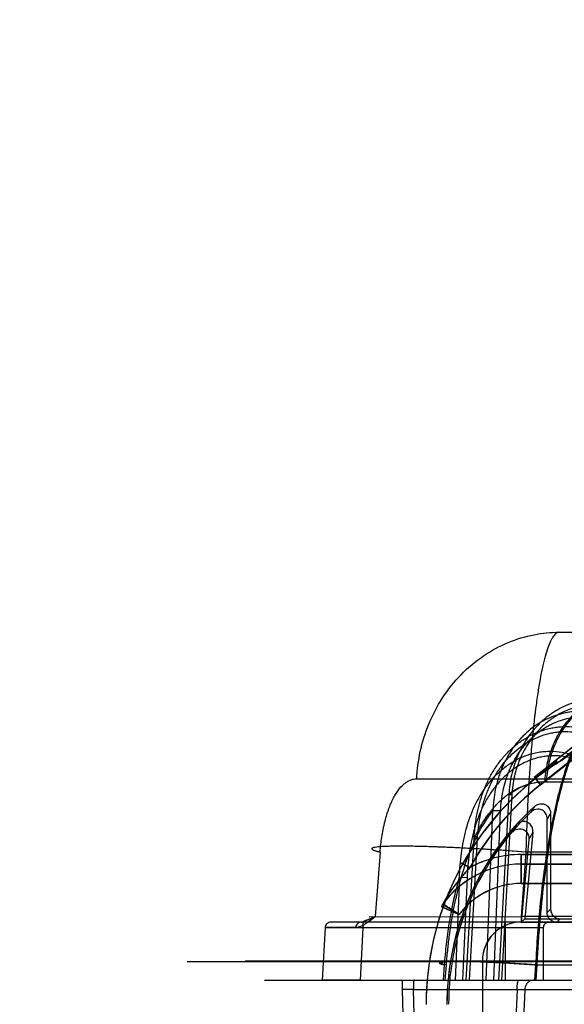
# Model space of a CAD drawing. Header units: millimetres. Extents: x 0 to 297, y 0 to 210.
# Tile 183 of 256: x 55.967 to 56.136, y 159.356 to 159.662. Entities that reach past the tile are written whole.
import ezdxf

# ---------------------------------------------------------------- set-up
doc = ezdxf.new("R2010")
doc.units = ezdxf.units.MM
doc.header["$LTSCALE"] = 16.335
doc.layers.get('0').update_dxf_attribs({"linetype": 'CONTINUOUS'})
for name, color, linetype in [('AXES_REF', 7, 'CONTINUOUS'), ('INTFCLR_1', 7, 'CONTINUOUS'), ('INTFCLR_144815', 7, 'CONTINUOUS'), ('INTFCLR_72935', 7, 'CONTINUOUS')]:
    doc.layers.add(name, color=color, linetype=linetype)

msp = doc.modelspace()

# ---------------------------------------------------------------- linework, layer by layer
at = {"color": 7, "linetype": 'Continuous'}
for radius in [5.8174969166, 5.817, 5.7797484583]:
    msp.add_circle((57.454730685, 154.8339782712), radius, dxfattribs=at)
msp.add_arc((57.454730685, 154.8339782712), 5.76, 278.2771290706, 261.7228709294, dxfattribs=at)
at = {"layer": 'AXES_REF', "color": 9, "linetype": 'Continuous'}
msp.add_circle((57.454730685, 154.8339782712), 5.3067073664, dxfattribs=at)
at = {"layer": 'INTFCLR_1', "color": 9, "linetype": 'Continuous'}
for p, q in [((56.1945649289, 159.4805061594), (56.1267949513, 159.4270035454)), ((56.1286538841, 159.4246488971), (56.1900899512, 159.4731510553)), ((56.1267949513, 159.4270035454), (56.1286538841, 159.4246488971)), ((56.1225629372, 159.3939782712), (56.1225629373, 159.4029782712)), ((56.1225629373, 159.4029782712), (56.1779388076, 159.4029782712)), ((56.104052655, 159.4003656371), (56.10666966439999, 159.3988989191)), ((56.1848035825, 159.3999782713), (56.1225629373, 159.3999782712)), ((56.1225629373, 159.3939782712), (56.1848035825, 159.3939782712))]:
    msp.add_line(p, q, dxfattribs=at)
at = {"layer": 'INTFCLR_1', "color": 6, "linetype": 'Continuous'}
for p, q in [((56.135104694, 159.4322159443), (56.1950680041, 159.4795554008)), ((56.1262525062, 159.4099268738), (56.1237250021, 159.383036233)), ((56.1249792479, 159.4076859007), (56.1225629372, 159.3819782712)), ((56.1237250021, 159.383036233), (56.1225629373, 159.3819782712)), ((56.1225629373, 159.3819782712), (56.1766452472, 159.3819782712)), ((56.1237250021, 159.3830362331), (56.1766452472, 159.3830362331)), ((56.1105629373, 159.3699782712), (56.1105629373, 159.3489782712))]:
    msp.add_line(p, q, dxfattribs=at)
for centre, radius, start, end in [((56.1825629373, 159.3563640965), 0.089475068, 122.0329894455, 179.9999999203), ((56.1825629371, 159.3563640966), 0.0869999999, 128.2901631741, 150.7312980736), ((56.1825629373, 159.3563640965), 0.083024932, 137.8164171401, 179.9999999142), ((56.1225629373, 159.3699782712), 0.012, 90.0000001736, 180.0000001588)]:
    msp.add_arc(centre, radius, start, end, dxfattribs=at)
at = {"layer": 'INTFCLR_1', "color": 9, "linetype": 'Continuous'}
for centre, radius, start, end in [((56.2258925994, 159.3501273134), 0.1218043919, 149.4080691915, 150.6666944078), ((56.22922451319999, 159.3499388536), 0.1191712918, 149.776364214, 151.0155784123), ((56.1225629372, 159.3699782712), 0.033, 89.9999999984, 118.7908895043), ((56.1225629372, 159.3699782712), 0.03, 89.99999998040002, 144.0578067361), ((56.1225629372, 159.3699782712), 0.024, 90.00000009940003, 143.0620214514), ((56.1007034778, 159.3858264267), 0.003, 144.0578066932, 160.2055077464), ((57.2721849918, 162.0246894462), 2.8874257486, 246.0025547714, 246.1219483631), ((55.9375359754, 159.1243366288), 0.3084441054, 57.47418746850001, 58.59211078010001)]:
    msp.add_arc(centre, radius, start, end, dxfattribs=at)
at = {"layer": 'INTFCLR_1', "color": 6, "linetype": 'Continuous'}
msp.add_ellipse((56.1640687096, 159.3797901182), major_axis=(-0.0372737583, 0.0472134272), ratio=0.8682237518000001, start_param=-0.1878270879, end_param=-5e-10, dxfattribs=at)
for points, knots in [([(56.1262525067, 159.4099268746), (56.12630142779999, 159.4104473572), (56.1261555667, 159.4114943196), (56.1252214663, 159.4127225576), (56.1238243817, 159.4133048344), (56.12227952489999, 159.413121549), (56.1213992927, 159.4125106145), (56.1210417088, 159.4121160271)], [0, 0, 0, 0, 0.2089340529, 0.4026154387, 0.5905328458, 0.7871764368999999, 1, 1, 1, 1]), ([(56.1197054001, 159.4097979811), (56.12006754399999, 159.410223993), (56.1209856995, 159.4108959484), (56.1225959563, 159.4110798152), (56.1239977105, 159.4104545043), (56.1248927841, 159.4092266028), (56.1250271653, 159.4081957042), (56.1249792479, 159.4076859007)], [0, 0, 0, 0, 0.2201275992, 0.4268953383, 0.6086151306, 0.7984100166, 1, 1, 1, 1])]:
    msp.add_open_spline(points, degree=3, knots=knots, dxfattribs=at)
at = {"layer": 'INTFCLR_1', "color": 9, "linetype": 'Continuous'}
msp.add_open_spline([(56.1066696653, 159.3988989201), (56.10624486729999, 159.3984574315), (56.10540141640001, 159.3975542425), (56.1041685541, 159.3961481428), (56.1029629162, 159.3946770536), (56.1017984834, 159.3931491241), (56.1006941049, 159.3915827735), (56.09949826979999, 159.3897414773), (56.09871566, 159.3883990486), (56.098274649, 159.3875873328)], degree=3, knots=[0, 0, 0, 0, 0.130097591, 0.2623648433, 0.3970285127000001, 0.5339012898, 0.6702025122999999, 0.8038978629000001, 1, 1, 1, 1], dxfattribs=at)
at = {"layer": 'INTFCLR_144815', "color": 9, "linetype": 'Continuous'}
for p, q in [((56.1344541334, 159.4719782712), (56.3251439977, 159.4719782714)), ((56.0901686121, 159.4264903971), (56.9391960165, 159.4264903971)), ((56.1299911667, 159.4255483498), (56.8870145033, 159.4255483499)), ((56.1187804, 159.4215283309), (56.1156042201, 159.363978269)), ((56.1196812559, 159.4214655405), (56.11651020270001, 159.3639782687)), ((56.1196812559, 159.4214655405), (56.1186256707, 159.4215382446)), ((56.1116856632, 159.3639782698), (56.11384328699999, 159.4166900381)), ((56.11384328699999, 159.4166900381), (56.11622629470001, 159.4166272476)), ((56.1140697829, 159.3639782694), (56.11622629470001, 159.4166272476)), ((56.1055512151, 159.3639782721), (56.1079895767, 159.4079855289)), ((56.1065805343, 159.3639782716), (56.1090142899, 159.4079227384)), ((56.1078155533, 159.4079921), (56.1090142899, 159.4079227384)), ((56.07878063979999, 159.40374646), (56.0772542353, 159.3836840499)), ((56.12407069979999, 159.40374646), (56.1225959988, 159.3836840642)), ((56.1536663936, 159.40374646), (56.12407069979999, 159.40374646)), ((56.1034560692, 159.3958872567), (56.1020900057, 159.3639782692)), ((56.1034560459, 159.3958871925), (56.1057858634, 159.3958244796)), ((56.1057858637, 159.3958244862), (56.1044217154, 159.3639782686)), ((56.1953831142, 159.3819782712), (56.06323125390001, 159.3819782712)), ((56.0734459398, 159.3819782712), (56.0734459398, 159.3801782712)), ((56.075371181, 159.383659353), (56.1225959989, 159.3836840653)), ((56.117662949, 159.3819782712), (56.117662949, 159.3639782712)), ((56.122595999, 159.3836840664), (56.122595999, 159.3819782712)), ((56.1543970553, 159.3836840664), (56.122595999, 159.3836840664)), ((56.061707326, 159.380272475), (56.0608324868, 159.3639782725)), ((56.071227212, 159.3802724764), (56.0617073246, 159.380272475)), ((56.061707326, 159.380272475), (56.0734459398, 159.3801782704)), ((56.0734459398, 159.3801782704), (56.0725771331, 159.3639782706)), ((56.12966294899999, 159.3801782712), (56.0734459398, 159.3801782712)), ((56.12946572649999, 159.3801782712), (56.12946572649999, 159.3639782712)), ((56.0188334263, 159.3697688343), (56.3309912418, 159.3697688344)), ((56.0368320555, 159.3699259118), (56.33825240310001, 159.369925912)), ((56.09843893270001, 159.3639782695), (56.09879387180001, 159.3686885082)), ((56.0992772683, 159.3686885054), (56.0989225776, 159.363978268)), ((56.1270866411, 159.3686885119), (56.1267394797, 159.3639782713)), ((56.1270866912, 159.3686885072), (56.1549292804, 159.3686885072)), ((56.1272292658, 159.3639782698), (56.1275761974, 159.3686885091)), ((56.0428318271, 159.3639782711), (57.01365466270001, 159.3639782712)), ((56.08568196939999, 159.3639782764), (56.08562061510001, 159.3610829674)), ((56.08913954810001, 159.3610829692), (56.0856206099, 159.3610829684)), ((56.0856206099, 159.361082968), (56.08604089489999, 159.3459782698)), ((56.08913954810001, 159.3610829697), (56.2122634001, 159.3610829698)), ((56.0895604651, 159.3459782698), (56.08913954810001, 159.361082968)), ((56.1213391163, 159.3610829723), (56.1207247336, 159.3459782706)), ((56.1213391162, 159.3610829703), (56.1238138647, 159.3611324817))]:
    msp.add_line(p, q, dxfattribs=at)
at = {"layer": 'INTFCLR_144815', "color": 7, "linetype": 'Continuous'}
for p, q in [((56.07294902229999, 159.3819782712), (56.0740437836, 159.3823107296)), ((56.0745980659, 159.3825550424), (56.07362237, 159.3821400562)), ((56.0745980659, 159.3825550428), (56.077253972, 159.3836840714)), ((56.0756836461, 159.3824718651), (56.0772539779, 159.3836840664)), ((56.0617073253, 159.3802724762), (56.0734459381, 159.3801782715)), ((56.0734459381, 159.3801782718), (56.0682574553, 159.3802199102)), ((56.0673884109, 159.3639782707), (56.0608324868, 159.3639782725)), ((56.0725771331, 159.3639782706), (56.0673884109, 159.3639782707))]:
    msp.add_line(p, q, dxfattribs=at)
at = {"layer": 'INTFCLR_144815', "color": 6, "linetype": 'Continuous'}
msp.add_line((56.1237141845, 159.3610829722), (56.1231004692, 159.3459782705), dxfattribs=at)
at = {"layer": 'INTFCLR_144815', "color": 9, "linetype": 'Continuous'}
for points, knots in [([(56.0901686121, 159.4264903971), (56.09030576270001, 159.429323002), (56.0910645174, 159.4351164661), (56.09369979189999, 159.4436329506), (56.097937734, 159.4517575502), (56.1036756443, 159.4589740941), (56.1106276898, 159.4648309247), (56.11836722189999, 159.4690247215), (56.1264015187, 159.4714541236), (56.1318284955, 159.4719782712), (56.13445413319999, 159.4719782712)], [0, 0, 0, 0, 0.1216478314, 0.2493179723, 0.3805209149, 0.5124244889, 0.6422800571, 0.7678041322, 0.8873724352, 1, 1, 1, 1]), ([(56.13445413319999, 159.4719782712), (56.1341335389, 159.4719782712), (56.1333905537, 159.4716819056), (56.1327098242, 159.4708989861), (56.1321585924, 159.470047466), (56.13153675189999, 159.4688543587), (56.1307964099, 159.4669858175), (56.1301461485, 159.4648514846), (56.1297030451, 159.4631477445), (56.1294404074, 159.4620549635), (56.1290211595, 159.460215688), (56.1284240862, 159.4572091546), (56.1277074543, 159.4528688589), (56.1272229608, 159.4493681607), (56.1269108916, 159.4468729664), (56.1266973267, 159.4450889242), (56.12633179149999, 159.4418247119), (56.1258561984, 159.4369613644), (56.1254455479, 159.4319354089), (56.1251858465, 159.4282774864), (56.1250432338, 159.4261101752), (56.124834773, 159.4227704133), (56.1245592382, 159.4176760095), (56.1242697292, 159.410770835), (56.1241287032, 159.4061076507), (56.12407069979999, 159.4037464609)], [0, 0, 0, 0, 0.013700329, 0.0319896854, 0.0436476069, 0.0570671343, 0.0893925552, 0.1293707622, 0.1523525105, 0.1646162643, 0.1773984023, 0.2329669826, 0.2955698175, 0.3653665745, 0.3839757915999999, 0.4030306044, 0.4421500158, 0.5243389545, 0.6118418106, 0.6576374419, 0.6810495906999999, 0.7046601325, 0.8006369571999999, 0.8990660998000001, 1, 1, 1, 1]), ([(56.1492017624, 159.4511067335), (56.1473195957, 159.4513250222), (56.1444378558, 159.4513197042), (56.1411558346, 159.4507323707), (56.1393066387, 159.450234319), (56.1365672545, 159.4493246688), (56.1339475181, 159.4480180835), (56.1315434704, 159.4463811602), (56.1299781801, 159.4451883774), (56.1281355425, 159.4435386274), (56.1264641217, 159.4417002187), (56.1252301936, 159.4401220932), (56.1234827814, 159.4376441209), (56.1220342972, 159.4349438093), (56.1209078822, 159.4321085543), (56.1202358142, 159.4301621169), (56.1192895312, 159.4266754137), (56.1188782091, 159.4235891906), (56.1187804, 159.4215283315)], [0, 0, 0, 0, 0.1195687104, 0.1796928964, 0.2100658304, 0.2403376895, 0.3618120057, 0.3928294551, 0.4238606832, 0.485935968, 0.5486059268, 0.5803730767, 0.612299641, 0.7399176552, 0.772238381, 0.8048151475, 0.8698047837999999, 1, 1, 1, 1]), ([(56.1299911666, 159.4255483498), (56.13007309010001, 159.4273176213), (56.130525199, 159.4309313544), (56.1320962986, 159.436247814), (56.1346234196, 159.4413215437), (56.1380472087, 159.4458322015), (56.1422005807, 159.4494976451), (56.14682842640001, 159.4521256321), (56.150901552, 159.4534149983), (56.15373526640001, 159.4538428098), (56.1553037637, 159.4539592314), (56.15607717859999, 159.4539782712), (56.1564605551, 159.4539782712)], [0, 0, 0, 0, 0.1241681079, 0.2540877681, 0.3868697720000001, 0.5193465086, 0.6486219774, 0.7725260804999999, 0.8897785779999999, 0.9457892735, 0.9731232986, 1, 1, 1, 1]), ([(56.1569032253, 159.4539782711), (56.1553326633, 159.4539782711), (56.1520799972, 159.4536493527), (56.1472688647, 159.4521257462), (56.1426380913, 159.4494977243), (56.1384836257, 159.4458324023), (56.13505844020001, 159.4413214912), (56.1325305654, 159.4362486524), (56.131206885, 159.4317698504), (56.1306156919, 159.4281895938), (56.13046495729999, 159.426421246), (56.1304245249, 159.4255483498)], [0, 0, 0, 0, 0.1100928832, 0.2273703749, 0.3512942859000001, 0.4805816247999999, 0.6130613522, 0.7458385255, 0.875748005, 0.9387463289, 1, 1, 1, 1]), ([(56.1484697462, 159.4493955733), (56.1466990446, 159.4496006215), (56.1439870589, 159.4495942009), (56.1408983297, 159.4490395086), (56.1391567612, 159.4485693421), (56.1365744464, 159.4477108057), (56.1341044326, 159.4464779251), (56.1318360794, 159.4449346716), (56.130357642, 159.4438094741), (56.1286164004, 159.4422527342), (56.1270346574, 159.4405189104), (56.1258660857, 159.4390298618), (56.1242086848, 159.4366909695), (56.1228311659, 159.4341423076), (56.1217546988, 159.4314654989), (56.12111033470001, 159.4296270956), (56.12019746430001, 159.4263325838), (56.1197891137, 159.4234151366), (56.1196812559, 159.4214655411)], [0, 0, 0, 0, 0.1191395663, 0.1791054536, 0.2094124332, 0.2396275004, 0.3609596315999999, 0.3919631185, 0.4229886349, 0.4850747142, 0.5477804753, 0.5795754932, 0.6115362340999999, 0.7393483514, 0.7717279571, 0.8043681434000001, 0.8694952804, 1, 1, 1, 1]), ([(56.145244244, 159.4470074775), (56.1432735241, 159.4473703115), (56.140732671, 159.4475135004), (56.1377405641, 159.44720257), (56.135766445, 159.4468709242), (56.1333442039, 159.4462249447), (56.13101270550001, 159.445282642), (56.1292144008, 159.4443592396), (56.12658840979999, 159.4428049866), (56.1241843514, 159.4408559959), (56.1220800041, 159.4386130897), (56.1207357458, 159.4370172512), (56.1185976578, 159.4340294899), (56.1169186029, 159.4307208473), (56.1158181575, 159.4277431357), (56.1151684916, 159.4257017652), (56.1142712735, 159.4220536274), (56.1139110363, 159.4188372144), (56.1138432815, 159.4166900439)], [0, 0, 0, 0, 0.1211895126, 0.151636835, 0.1819146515, 0.2421699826, 0.3028393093, 0.3336065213, 0.3643565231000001, 0.4873455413, 0.5186998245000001, 0.5503572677, 0.6134640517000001, 0.7405722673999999, 0.7730161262, 0.8054479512, 0.8700775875, 1, 1, 1, 1]), ([(56.11622629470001, 159.416627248), (56.1163101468, 159.4186708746), (56.1166767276, 159.4217285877), (56.11755047, 159.4251948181), (56.1181773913, 159.4271322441), (56.1192340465, 159.4299549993), (56.1208355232, 159.4330895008), (56.1228666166, 159.4359208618), (56.1241413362, 159.4374318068), (56.1261330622, 159.439553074), (56.12840485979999, 159.4413976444), (56.13088556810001, 159.4428688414), (56.1325814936, 159.4437423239), (56.1347789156, 159.4446335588), (56.13706110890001, 159.4452451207), (56.1389199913, 159.445559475), (56.1417339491, 159.4458545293), (56.1441236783, 159.4457205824), (56.14597625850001, 159.4453783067)], [0, 0, 0, 0, 0.1307039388, 0.1956436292, 0.228211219, 0.2607779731, 0.3882428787, 0.4514455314, 0.4831291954, 0.5144954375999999, 0.6373872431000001, 0.6680726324, 0.6987582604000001, 0.7592205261, 0.8192108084, 0.8493332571, 0.8796108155, 1, 1, 1, 1]), ([(56.1275762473, 159.3686885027), (56.1276306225, 159.3697952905), (56.1277486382, 159.3720041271), (56.1280205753, 159.376382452), (56.1285814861, 159.3838386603), (56.1294331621, 159.392197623), (56.1303826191, 159.3993560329), (56.1309024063, 159.4028326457), (56.13121146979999, 159.4047840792), (56.1319677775, 159.4093830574), (56.1333718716, 159.4167380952), (56.1352707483, 159.4242818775), (56.13668256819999, 159.4289166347), (56.137599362, 159.4317175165), (56.13919955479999, 159.4361149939), (56.14163058, 159.4415461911), (56.1440216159, 159.4454080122), (56.1452442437, 159.447007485)], [0, 0, 0, 0, 0.0409634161, 0.0817682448, 0.1621610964, 0.3173623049, 0.3922819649, 0.429081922, 0.4473061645, 0.4653182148, 0.6013741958, 0.7239826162, 0.7526347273, 0.7804673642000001, 0.8329182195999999, 0.9255775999, 1, 1, 1, 1]), ([(56.1079895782, 159.40798553), (56.1080914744, 159.4103028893), (56.1085892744, 159.4149299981), (56.1099079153, 159.4200096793), (56.1111354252, 159.4232736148), (56.1120491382, 159.425410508), (56.1133643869, 159.4279887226), (56.114920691, 159.4304251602), (56.11631102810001, 159.4322684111), (56.11778868, 159.4340243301), (56.11979635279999, 159.4360463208), (56.1220160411, 159.4378136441), (56.1239066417, 159.4390542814), (56.1258689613, 159.4401700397), (56.1284365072, 159.4413148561), (56.13112594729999, 159.4421006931), (56.1333231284, 159.4424987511), (56.13554856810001, 159.4427407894), (56.1383580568, 159.4427418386), (56.1405808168, 159.4424175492), (56.1416750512, 159.4421766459)], [0, 0, 0, 0, 0.1270359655, 0.2540180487, 0.2860764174, 0.3179689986, 0.3812600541, 0.4443491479, 0.4760170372, 0.5076518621, 0.569982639, 0.6317207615, 0.6626474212, 0.6937541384, 0.7552738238, 0.8161324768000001, 0.8466883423, 0.8774741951, 0.9386376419, 1, 1, 1, 1]), ([(56.1090142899, 159.4079227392), (56.1091385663, 159.410155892), (56.1096549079, 159.4146028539), (56.1109476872, 159.4194807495), (56.1121353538, 159.4226078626), (56.1130148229, 159.4246496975), (56.11427466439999, 159.4271109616), (56.1157606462, 159.4294361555), (56.117084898, 159.4311940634), (56.1184889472, 159.4328667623), (56.1203936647, 159.4347915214), (56.12249658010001, 159.4364753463), (56.1242857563, 159.4376570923), (56.1261400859, 159.4387182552), (56.12856313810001, 159.4398088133), (56.1311009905, 159.4405579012), (56.1331722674, 159.440938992), (56.1352675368, 159.4411713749), (56.1379109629, 159.4411770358), (56.1400016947, 159.4408714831), (56.1410300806, 159.4406440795)], [0, 0, 0, 0, 0.128678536, 0.2567629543, 0.2890226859, 0.3210857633, 0.3846329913, 0.4478671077, 0.4795655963, 0.5112040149, 0.5734604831, 0.6350153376, 0.6658081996, 0.6967504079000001, 0.7578619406, 0.8182111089, 0.8484726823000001, 0.8789389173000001, 0.9394047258, 1, 1, 1, 1]), ([(56.1034560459, 159.3958871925), (56.10353591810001, 159.3984064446), (56.1038219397, 159.4021886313), (56.1045353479, 159.4065520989), (56.1050699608, 159.4090289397), (56.1060011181, 159.4126958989), (56.1074933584, 159.4168712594), (56.1095468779, 159.420775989), (56.110891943, 159.4229069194), (56.1123455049, 159.4249511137), (56.11396834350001, 159.4268621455), (56.11575862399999, 159.4286034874), (56.1176496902, 159.4302124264), (56.11969552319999, 159.4316195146), (56.1218741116, 159.43278247), (56.1241250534, 159.4337700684), (56.1264824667, 159.4344862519), (56.1288980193, 159.4349027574), (56.1313419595, 159.435115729), (56.1344257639, 159.434991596), (56.1368399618, 159.4344774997), (56.13801947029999, 159.4341232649)], [0, 0, 0, 0, 0.1263176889, 0.1896567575, 0.2214533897, 0.2532710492, 0.3792700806, 0.4423517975, 0.4740328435, 0.5054936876, 0.5680123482, 0.5993182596, 0.6305764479, 0.6923759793, 0.7232559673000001, 0.7542350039, 0.8154680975, 0.8460950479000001, 0.8769616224, 0.9382797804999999, 1, 1, 1, 1]), ([(56.1386644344, 159.4327517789), (56.1375574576, 159.4330882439), (56.13528867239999, 159.4335754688), (56.13238856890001, 159.4336894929), (56.1300886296, 159.4334833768), (56.1278115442, 159.4330824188), (56.12558805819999, 159.432396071), (56.1234642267, 159.431451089), (56.1214042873, 159.4303369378), (56.1194678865, 159.4289909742), (56.11767806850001, 159.4274504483), (56.11597783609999, 159.4257819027), (56.1144355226, 159.4239500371), (56.113051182, 159.4219904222), (56.1117659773, 159.4199433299), (56.1097954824, 159.4161817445), (56.1083539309, 159.4121592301), (56.1074436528, 159.4086196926), (56.1069145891, 159.4062186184), (56.1061945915, 159.4019706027), (56.1058955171, 159.3982844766), (56.1057858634, 159.3958244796)], [0, 0, 0, 0, 0.0605759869, 0.1208195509, 0.1511838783, 0.1813429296, 0.2417568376, 0.2723830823, 0.3029546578, 0.364270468, 0.395354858, 0.4265274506, 0.488916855, 0.5203769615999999, 0.5521029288, 0.6154045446, 0.7423768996, 0.7745526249, 0.8067629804, 0.8710742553, 1, 1, 1, 1]), ([(56.13801947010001, 159.4341232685), (56.1373137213, 159.4322672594), (56.1362972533, 159.4292844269), (56.1352343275, 159.4256846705), (56.1346042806, 159.4233816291), (56.1336444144, 159.4196844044), (56.13259618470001, 159.4150498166), (56.1315775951, 159.4097820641), (56.1308538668, 159.4056218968), (56.1302045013, 159.4014846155), (56.1293674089, 159.3955053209), (56.1284737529, 159.3878050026), (56.1276416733, 159.3783392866), (56.1272462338, 159.3719346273), (56.1270866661, 159.3686885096)], [0, 0, 0, 0, 0.0894776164, 0.1418886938, 0.1691245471, 0.1970664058, 0.3140128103, 0.3831519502, 0.4388267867, 0.5042844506, 0.5718586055, 0.7108822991, 0.8535472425, 1, 1, 1, 1]), ([(56.07878063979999, 159.4037464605), (56.0788407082, 159.4045346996), (56.0789890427, 159.4060926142), (56.0792978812, 159.4083959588), (56.0796262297, 159.41027485), (56.0799307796, 159.4117421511), (56.0802555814, 159.4131489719), (56.0807038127, 159.4148310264), (56.08122159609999, 159.4164485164), (56.08167248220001, 159.4176760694), (56.0821309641, 159.4188182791), (56.0827355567, 159.4201450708), (56.0835283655, 159.4215977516), (56.0846039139, 159.4232308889), (56.0858043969, 159.4245973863), (56.0871380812, 159.425590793), (56.08812710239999, 159.4261071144), (56.0891411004, 159.4264205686), (56.0898299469, 159.4264901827), (56.0901686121, 159.4264903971)], [0, 0, 0, 0, 0.0871401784, 0.1724569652, 0.256112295, 0.2973261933, 0.3376342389, 0.4152556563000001, 0.489138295, 0.5247505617, 0.5593899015, 0.6247923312, 0.6853598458, 0.7415835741, 0.84029334, 0.8836823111, 0.9242809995, 0.9626686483, 1, 1, 1, 1]), ([(56.1079895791, 159.407985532), (56.1086320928, 159.4093151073), (56.1100009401, 159.4118965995), (56.111793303, 159.4146320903), (56.1130833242, 159.4163225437), (56.1136708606, 159.4170473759), (56.1143179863, 159.4178036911), (56.1155909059, 159.4192010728), (56.1176467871, 159.4211126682), (56.1200903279, 159.4227873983), (56.1218624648, 159.4237020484), (56.1228796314, 159.4241471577), (56.1243983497, 159.4247353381), (56.1267568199, 159.425366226), (56.1289151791, 159.4255483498), (56.1299911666, 159.4255483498)], [0, 0, 0, 0, 0.1489683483, 0.2944108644, 0.3292432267, 0.3634630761, 0.3885221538, 0.4296476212, 0.5541283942, 0.6707652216, 0.727181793, 0.7550842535, 0.7827361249, 0.8914540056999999, 1, 1, 1, 1]), ([(56.1304245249, 159.4255483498), (56.12939632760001, 159.4255478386), (56.12734064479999, 159.4253828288), (56.124323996, 159.4246126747), (56.1214334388, 159.4233331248), (56.1196410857, 159.4221751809), (56.1187803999, 159.4215283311)], [0, 0, 0, 0, 0.2462311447, 0.4912230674, 0.7421633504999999, 1, 1, 1, 1]), ([(56.1138432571, 159.4166900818), (56.1128822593, 159.4155002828), (56.1114075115, 159.4134013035), (56.1098527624, 159.4107227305), (56.1088743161, 159.4088464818), (56.10739021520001, 159.4057868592), (56.105381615, 159.4007829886), (56.1038819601, 159.3958359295), (56.103079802, 159.3927528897), (56.10275417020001, 159.3914527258), (56.1022074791, 159.3891387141), (56.1012112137, 159.3843777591), (56.1003184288, 159.378800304), (56.0997348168, 159.3738200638), (56.0994540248, 159.3708997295), (56.0993328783, 159.3694265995), (56.0992772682, 159.3686885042)], [0, 0, 0, 0, 0.090281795, 0.150978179, 0.1827391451, 0.2151716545, 0.3516918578, 0.5004393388, 0.5199902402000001, 0.5397442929, 0.5795570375, 0.6603392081, 0.82682356, 0.9127508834, 0.9563068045, 1, 1, 1, 1]), ([(56.12407069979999, 159.4037464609), (56.1206861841, 159.4039949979), (56.1155445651, 159.404344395), (56.1086491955, 159.4047508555), (56.1034353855, 159.4050230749), (56.0983661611, 159.4052486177), (56.0935709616, 159.4054184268), (56.0891950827, 159.4055270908), (56.0853204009, 159.4055623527), (56.0821641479, 159.4055493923), (56.0792534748, 159.4054071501), (56.07781236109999, 159.4053485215), (56.0759903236, 159.4049244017), (56.0764569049, 159.4044128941), (56.0769842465, 159.4042444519), (56.0777907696, 159.4039729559), (56.0784229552, 159.4038275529), (56.07878063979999, 159.4037464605)], [0, 0, 0, 0, 0.2002085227, 0.3040214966, 0.4075029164, 0.5082044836, 0.6034145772, 0.6904347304, 0.766876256, 0.8306447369, 0.8804998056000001, 0.9278649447, 0.9445821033, 0.9503733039, 0.9616164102, 0.9783627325, 1, 1, 1, 1]), ([(56.12407069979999, 159.40374646), (56.120316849, 159.4040221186), (56.1147508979, 159.4043971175), (56.1074492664, 159.404816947), (56.1022746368, 159.4050781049), (56.09740692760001, 159.4052856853), (56.092915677, 159.4054371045), (56.08886162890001, 159.4055304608), (56.0853090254, 159.4055643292), (56.0822870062, 159.4055413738), (56.0796755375, 159.4054484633), (56.0777173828, 159.4053113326), (56.0766692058, 159.4050762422), (56.0761426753, 159.4048826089), (56.0763266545, 159.4044587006), (56.07687219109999, 159.4042991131), (56.0776845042, 159.403991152), (56.078378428, 159.4038376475), (56.07878063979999, 159.40374646)], [0, 0, 0, 0, 0.2219415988, 0.3289286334, 0.4312482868, 0.5274508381, 0.6162033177, 0.6962445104, 0.7664801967, 0.825913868, 0.8737643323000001, 0.9224890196, 0.9362714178, 0.9434081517, 0.9481598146, 0.9584371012, 0.9756817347, 1, 1, 1, 1]), ([(56.09879387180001, 159.3686885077), (56.09895714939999, 159.3708548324), (56.0993661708, 159.3751316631), (56.1002348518, 159.3814459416), (56.1011723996, 159.3865766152), (56.10205224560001, 159.3905577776), (56.1027367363, 159.3933160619), (56.1032220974, 159.3950782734), (56.10345597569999, 159.3958869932)], [0, 0, 0, 0, 0.235788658, 0.4661480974, 0.691585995, 0.8016394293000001, 0.9086289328, 1, 1, 1, 1]), ([(56.0634638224, 159.3819782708), (56.0630278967, 159.3819782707), (56.0621168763, 159.3816113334), (56.0617299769, 159.3807148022), (56.0617073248, 159.3802724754)], [0, 0, 0, 0, 0.4960283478, 1, 1, 1, 1]), ([(56.0729489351, 159.3819782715), (56.0725203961, 159.3819782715), (56.07162052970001, 159.3816033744), (56.0712493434, 159.3807133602), (56.07122721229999, 159.3802724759)], [0, 0, 0, 0, 0.4925857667, 1, 1, 1, 1]), ([(56.1312361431, 159.3819782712), (56.13096035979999, 159.3819782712), (56.1303982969, 159.3818404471), (56.1296775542, 159.3812154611), (56.12946572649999, 159.3805485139), (56.12946572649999, 159.3801782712)], [0, 0, 0, 0, 0.2986258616, 0.5990907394, 1, 1, 1, 1]), ([(56.1270866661, 159.3686885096), (56.12657284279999, 159.3687262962), (56.1255335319, 159.3688013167), (56.1234164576, 159.3689483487), (56.1196200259, 159.3691956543), (56.1152822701, 159.369439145), (56.1110111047, 159.3696292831), (56.1080179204, 159.369736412), (56.1052652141, 159.3698020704), (56.102895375, 159.3698316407), (56.1007758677, 159.3698023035), (56.09923307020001, 159.3697695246), (56.0960703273, 159.3694438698), (56.09822758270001, 159.3688165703), (56.09879387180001, 159.3686885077)], [0, 0, 0, 0, 0.0487017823, 0.09849918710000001, 0.2006050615, 0.4083212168, 0.5092247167, 0.6046170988, 0.6917896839, 0.7683451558, 0.8321820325, 0.8820574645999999, 0.9451181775, 1, 1, 1, 1]), ([(56.0992772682, 159.3686885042), (56.0987129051, 159.368816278), (56.0965603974, 159.3694455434), (56.0997264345, 159.3697678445), (56.1012701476, 159.3698013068), (56.10339016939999, 159.369830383), (56.10575991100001, 159.369800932), (56.1085122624, 159.3697353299), (56.111504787, 159.3696283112), (56.1146755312, 159.3694873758), (56.1179347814, 159.3693169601), (56.122245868, 159.3690626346), (56.1254603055, 159.3688440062), (56.1275762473, 159.3686885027)], [0, 0, 0, 0, 0.0547083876, 0.1179133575, 0.1678214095, 0.2316806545, 0.3082483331, 0.3954244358, 0.490813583, 0.5917094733, 0.6953926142, 0.7994078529, 1, 1, 1, 1]), ([(56.0895118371, 159.363978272), (56.089411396, 159.3639782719), (56.0892190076, 159.3636277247), (56.0891064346, 159.3627087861), (56.0890962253, 159.36176619), (56.08913954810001, 159.3610829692)], [0, 0, 0, 0, 0.1006482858, 0.3139953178, 1, 1, 1, 1]), ([(56.1213391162, 159.3610829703), (56.1213403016, 159.3612608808), (56.1213516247, 159.3617890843), (56.12142840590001, 159.362686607), (56.1215428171, 159.3634013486), (56.12177381, 159.3639782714), (56.1219111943, 159.3639782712)], [0, 0, 0, 0, 0.1771615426, 0.5299950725, 0.8631970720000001, 1, 1, 1, 1]), ([(56.1266613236, 159.363978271), (56.1261110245, 159.3639782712), (56.1251407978, 159.3636878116), (56.1240468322, 159.3626090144), (56.1237333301, 159.361640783), (56.1237141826, 159.3610829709)], [0, 0, 0, 0, 0.3656769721, 0.6291122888, 1, 1, 1, 1])]:
    msp.add_open_spline(points, degree=3, knots=knots, dxfattribs=at)
at = {"layer": 'INTFCLR_144815', "color": 7, "linetype": 'Continuous'}
for points, knots in [([(56.0772539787, 159.3836840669), (56.0767328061, 159.3832772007), (56.0757231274, 159.3824843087), (56.0742199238, 159.3814045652), (56.0727630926, 159.3805733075), (56.0717182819, 159.3802724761), (56.07122721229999, 159.3802724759)], [0, 0, 0, 0, 0.2827066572, 0.5491054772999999, 0.7900294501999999, 1, 1, 1, 1]), ([(56.0729489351, 159.3819782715), (56.0733381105, 159.3819782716), (56.0742925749, 159.3824320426), (56.0756842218, 159.3830455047), (56.0767567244, 159.3834926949), (56.0772539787, 159.3836840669)], [0, 0, 0, 0, 0.2518330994, 0.6552226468, 1, 1, 1, 1])]:
    msp.add_open_spline(points, degree=3, knots=knots, dxfattribs=at)
at = {"layer": 'INTFCLR_72935', "color": 9, "linetype": 'Continuous'}
for p, q in [((56.1266754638, 159.4270030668), (56.1946823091, 159.4808797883)), ((56.1901830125, 159.4734879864), (56.1285383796, 159.4246515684)), ((56.1266754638, 159.4270030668), (56.1285383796, 159.4246515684)), ((56.1225629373, 159.4029782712), (56.1225629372, 159.3939782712)), ((56.1779388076, 159.4029782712), (56.1225629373, 159.4029782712)), ((56.1065936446, 159.3988570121), (56.10397401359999, 159.4003190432)), ((56.1225629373, 159.3999782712), (56.18534752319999, 159.3999782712)), ((56.17436780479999, 159.3939782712), (56.1225629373, 159.3939782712)), ((56.1033173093, 159.3843172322), (56.0982001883, 159.3874841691)), ((56.0978114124, 159.3867430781), (56.1033173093, 159.3843172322)), ((56.130701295, 159.3849326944), (56.1317592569, 159.3859906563)), ((56.13471368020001, 159.3830362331), (56.1336557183, 159.3819782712))]:
    msp.add_line(p, q, dxfattribs=at)
at = {"layer": 'INTFCLR_72935', "color": 6, "linetype": 'Continuous'}
for p, q in [((56.1961797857, 159.4807163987), (56.1333309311, 159.4309259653)), ((56.1332009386, 159.4315030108), (56.1270014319, 159.4265916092)), ((56.13352951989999, 159.4324330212), (56.1332009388, 159.4315030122)), ((56.1333309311, 159.4309259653), (56.1332009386, 159.4315030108)), ((56.13352951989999, 159.4324330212), (56.1333309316, 159.4309259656)), ((56.1317592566, 159.4157836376), (56.1317592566, 159.3859906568)), ((56.1307012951, 159.3849326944), (56.1307012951, 159.414085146)), ((56.1861146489, 159.3819782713), (56.1225629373, 159.3819782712)), ((56.1347136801, 159.3830362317), (56.17775956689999, 159.3830362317)), ((56.1105629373, 159.3699782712), (56.1105629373, 159.3489782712))]:
    msp.add_line(p, q, dxfattribs=at)
for centre, radius, start, end in [((56.1825629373, 159.3564581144), 0.089475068, 128.3871439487, 179.9999995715), ((56.1825629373, 159.3564581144), 0.083024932, 132.2403996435, 179.9999995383), ((56.1825629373, 159.3564581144), 0.0825, 133.6290549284, 179.9999999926), ((56.1225629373, 159.3699782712), 0.012, 90.00000006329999, 180.0000000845)]:
    msp.add_arc(centre, radius, start, end, dxfattribs=at)
at = {"layer": 'INTFCLR_72935', "color": 9, "linetype": 'Continuous'}
for centre, radius, start, end in [((56.1825629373, 159.3564581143), 0.087, 128.3871445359, 150.8338633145), ((56.2289049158, 159.3518648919), 0.1216529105, 147.1110039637, 148.0875275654), ((56.2320501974, 159.3521353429), 0.1187829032, 147.5992961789, 148.5645228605), ((56.1225629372, 159.3699782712), 0.033, 90.00000001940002, 118.94160473), ((56.1225629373, 159.3699782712), 0.03, 90.00000001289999, 144.300795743), ((56.1225629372, 159.3699782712), 0.024, 90.00000001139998, 143.312035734), ((56.1006364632, 159.3857335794), 0.003, 144.3007957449, 160.3362464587)]:
    msp.add_arc(centre, radius, start, end, dxfattribs=at)
at = {"layer": 'INTFCLR_72935', "color": 7, "linetype": 'Continuous'}
msp.add_arc((56.1404218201, 159.3646846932), 0.047984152, 145.6586925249, 151.6311692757, dxfattribs=at)
at = {"layer": 'INTFCLR_72935', "color": 6, "linetype": 'Continuous'}
for points, knots in [([(56.1267500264, 159.4179240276), (56.1271305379, 159.4182695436), (56.1280514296, 159.4187787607), (56.1295904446, 159.4187859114), (56.1312043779, 159.4179241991), (56.1317592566, 159.4165800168), (56.1317592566, 159.4157836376)], [0, 0, 0, 0, 0.2260014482, 0.4416791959, 0.6498217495, 1, 1, 1, 1]), ([(56.1307012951, 159.414085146), (56.1307012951, 159.4146257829), (56.1304231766, 159.4156978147), (56.12926852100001, 159.4168135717), (56.1274906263, 159.4172593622), (56.1261967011, 159.4167050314), (56.1256390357, 159.4161734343)], [0, 0, 0, 0, 0.2348590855, 0.4546482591, 0.6653093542, 1, 1, 1, 1]), ([(56.1336557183, 159.3819782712), (56.13314139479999, 159.3819782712), (56.13209820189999, 159.3822511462), (56.1309698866, 159.3833856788), (56.1307012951, 159.3844233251), (56.1307012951, 159.3849326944)], [0, 0, 0, 0, 0.3358897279, 0.6673457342, 1, 1, 1, 1]), ([(56.1317592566, 159.3859906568), (56.1317592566, 159.3854763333), (56.1320321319, 159.3844331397), (56.13316666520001, 159.383304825), (56.1342043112, 159.3830362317), (56.1347136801, 159.3830362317)], [0, 0, 0, 0, 0.3358896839, 0.6673460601, 1, 1, 1, 1])]:
    msp.add_open_spline(points, degree=3, knots=knots, dxfattribs=at)
at = {"layer": 'INTFCLR_72935', "color": 7, "linetype": 'Continuous'}
for points, knots in [([(56.10659364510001, 159.398857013), (56.1061666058, 159.3984113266), (56.1053202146, 159.397500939), (56.1040854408, 159.3960856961), (56.10288121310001, 159.3946085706), (56.1017177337, 159.3930734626), (56.1006126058, 159.3914966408), (56.0994182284, 159.389644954), (56.0986381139, 159.3882965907), (56.0982001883, 159.3874841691)], [0, 0, 0, 0, 0.1306187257, 0.2629986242, 0.3973825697, 0.5338310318, 0.670518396, 0.8047524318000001, 1, 1, 1, 1]), ([(56.10659364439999, 159.3988570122), (56.1062744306, 159.3985259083), (56.1054149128, 159.397605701), (56.1041532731, 159.3961715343), (56.1029019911, 159.3946323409), (56.1018128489, 159.3931996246), (56.10114872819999, 159.3922617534), (56.1008015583, 159.3917536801)], [0, 0, 0, 0, 0.1503749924, 0.4116563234, 0.6243549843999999, 0.7988035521, 1, 1, 1, 1])]:
    msp.add_open_spline(points, degree=3, knots=knots, dxfattribs=at)

doc.saveas('drawing.dxf')
